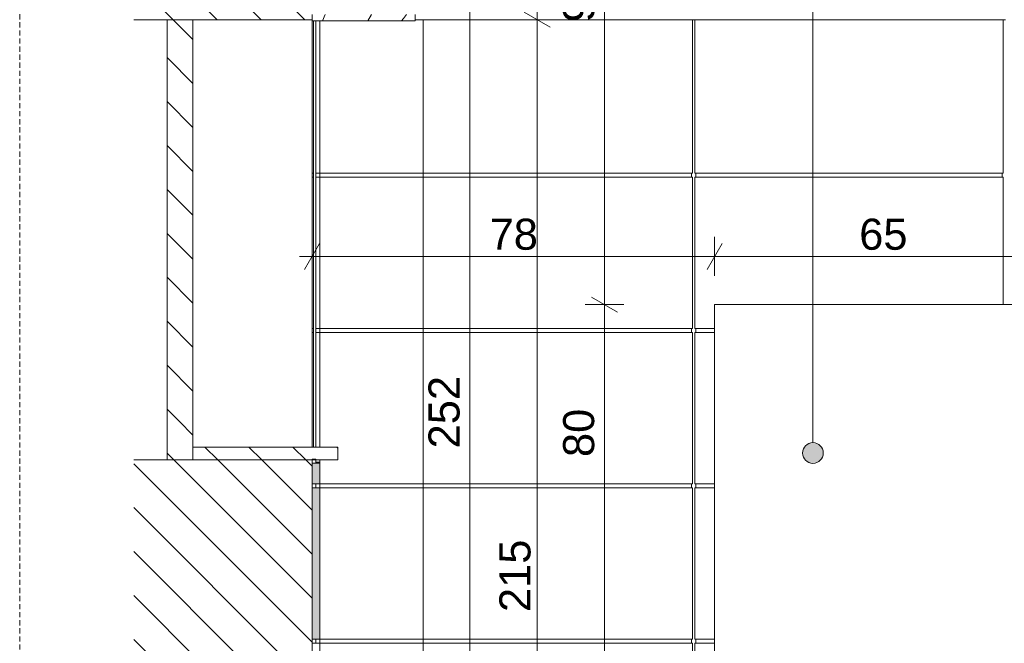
# Model space of a CAD drawing. Extents: x 180 to 5640, y 54 to 2910.
# Tile 4 of 7: x 2479 to 3430, y 1249 to 1851. Entities that reach past the tile are written whole.
import ezdxf
from ezdxf.xclip import XClip

# ---------------------------------------------------------------- set-up
doc = ezdxf.new("R2010")
doc.units = 0
doc.header["$MEASUREMENT"] = 0
doc.header["$XCLIPFRAME"] = 0
doc.linetypes.add('Przerywana długa', pattern=[78, 50, -28])
for name, color, linetype in [('300-W Płytki wnętrza', 7, 'Continuous'), ('320-W Umeblowanie', 7, 'Continuous'), ('332-W Wyposażenie dodatkowe - łazienka', 7, 'Continuous'), ('399-W Wymiary i opisy', 7, 'Continuous'), ('420-K Ściany', 7, 'Continuous'), ('820-G Rysunki Obrazki', 7, 'Continuous'), ('840-G Znaczniki ogólne', 7, 'Continuous')]:
    doc.layers.add(name, color=color, linetype=linetype)
doc.styles.add('STYL_AUTOMATYCZNY_2', font='arial.ttf')
pattern_1 = [(135, (8496.308, 776.434), (21.2132, 21.2132), [])]
pattern_2 = [(45, (8496.31, 776.43), (-88.3883, 88.3883), []), (45, (8478.63, 794.11), (-88.3883, 88.3883), []), (45, (8460.95, 811.79), (-88.3883, 88.3883), [])]

# ---------------------------------------------------------------- blocks, each defined once
blk = doc.blocks.new('*X2')
at = {"layer": '320-W Umeblowanie', "color": 94, "linetype": 'Continuous', "lineweight": 0, "ltscale": 0.5}
for p, q in [((2771.41, 1850.18), (2773.91, 1856.43)), ((2815.11, 1850.18), (2818.77, 1856.43)), ((2849.6, 1852.71), (2852.36, 1856.43)), ((2847.68, 1850.18), (2849.6, 1852.71))]:
    blk.add_line(p, q, dxfattribs=at)
blk = doc.blocks.new('Rysunek_1_2', base_point=(8496.31, 776.43))
at = {"layer": '300-W Płytki wnętrza', "linetype": 'Continuous', "lineweight": 0}
h = blk.add_hatch(dxfattribs=at)
h.set_pattern_fill('Aluminium_0002', color=94, style=0, pattern_type=2)
h.set_pattern_definition(pattern_2)
h.paths.add_polyline_path([(2761.31, 1426.43), (2761.31, 1423.22), (2765.06, 1423.22), (2765.06, 1426.43)])
at = {"layer": '300-W Płytki wnętrza', "linetype": 'Continuous', "lineweight": 0, "true_color": 0xbedebe}
for points in [[(2761.31, 1403.43), (2768.81, 1403.43), (2768.81, 1423.22), (2761.31, 1423.22)], [(2761.31, 1399.43), (2761.31, 1253.43), (2768.81, 1253.43), (2768.81, 1399.43)]]:
    blk.add_hatch(color=9, dxfattribs=at).paths.add_polyline_path(points)
at = {"layer": '300-W Płytki wnętrza', "linetype": 'Continuous', "lineweight": 0}
h = blk.add_hatch(dxfattribs=at)
h.set_pattern_fill('Aluminium_0002', color=94, style=0, pattern_type=2)
h.set_pattern_definition(pattern_2)
h.paths.add_polyline_path([(2761.31, 1403.43), (2761.31, 1399.43), (2765.06, 1399.43), (2765.06, 1403.43)])
h = blk.add_hatch(dxfattribs=at)
h.set_pattern_fill('Aluminium_0002', color=94, style=0, pattern_type=2)
h.set_pattern_definition(pattern_2)
h.paths.add_polyline_path([(2761.31, 1253.43), (2761.31, 1249.43), (2765.06, 1249.43), (2765.06, 1253.43)])
at = {"layer": '420-K Ściany', "linetype": 'Continuous', "lineweight": 13}
h = blk.add_hatch(dxfattribs=at)
h.set_pattern_fill('Ściany_istniejące_0002', color=8, style=0, pattern_type=2)
h.set_pattern_definition(pattern_1)
h.paths.add_polyline_path([(2761.31, 2276.43), (2589.1, 2276.43), (2589.1, 1851.43), (2621.31, 1851.43), (2761.31, 1851.43)])
h = blk.add_hatch(dxfattribs=at)
h.set_pattern_fill('Ściany_istniejące_0002', color=8, style=0, pattern_type=2)
h.set_pattern_definition(pattern_1)
h.paths.add_polyline_path([(2621.31, 1851.43), (2621.31, 1813.93), (2646.31, 1813.93), (2646.31, 1851.43)])
h = blk.add_hatch(dxfattribs=at)
h.set_pattern_fill('Ściany_istniejące_0002', color=8, style=0, pattern_type=2)
h.set_pattern_definition(pattern_1)
h.paths.add_polyline_path([(2621.31, 1813.93), (2621.31, 1463.93), (2646.31, 1463.93), (2646.31, 1813.93)])
h = blk.add_hatch(dxfattribs=at)
h.set_pattern_fill('Ściany_istniejące_0002', color=8, style=0, pattern_type=2)
h.set_pattern_definition(pattern_1)
h.paths.add_polyline_path([(2621.31, 1463.93), (2621.31, 1426.43), (2646.31, 1426.43), (2646.31, 1463.93)])
h = blk.add_hatch(dxfattribs=at)
h.set_pattern_fill('Ściany_istniejące_0002', color=8, style=0, pattern_type=2)
h.set_pattern_definition(pattern_1)
h.paths.add_polyline_path([(2786.31, 1426.43), (2786.31, 1438.93), (2646.31, 1438.93), (2646.31, 1426.43)])
h = blk.add_hatch(dxfattribs=at)
h.set_pattern_fill('Ściany_istniejące_0002', color=8, style=0, pattern_type=2)
h.set_pattern_definition(pattern_1)
h.paths.add_polyline_path([(2761.31, 738.93), (2761.31, 1426.43), (2621.31, 1426.43), (2589.1, 1426.43), (2589.1, 738.93)])
at = {"layer": '820-G Rysunki Obrazki', "linetype": 'Continuous', "lineweight": 13}
blk.add_hatch(color=154, dxfattribs=at).paths.add_polyline_path([(3234.99, 1433.14), (3235.75, 1429.32), (3237.92, 1426.07), (3241.16, 1423.91), (3244.99, 1423.14), (3248.82, 1423.91), (3252.06, 1426.07), (3254.23, 1429.32), (3254.99, 1433.14), (3254.23, 1436.97), (3252.06, 1440.22), (3248.82, 1442.38), (3244.99, 1443.14), (3241.16, 1442.38), (3237.92, 1440.22), (3235.75, 1436.97)])
at = {"layer": '300-W Płytki wnętrza', "color": 94, "linetype": 'Continuous', "lineweight": 0, "ltscale": 0.5}
for p, q in [((2762.56, 1701.43), (2762.56, 1850.18)), ((2765.06, 1701.43), (2765.06, 1850.18)), ((2768.81, 1850.18), (2768.81, 1703.43)), ((2868.46, 1851.43), (2861.04, 1851.43)), ((2868.46, 1703.43), (2868.46, 1851.43)), ((2868.54, 1851.43), (2868.54, 1703.43)), ((3128.79, 1851.43), (2868.54, 1851.43)), ((3128.79, 1851.43), (3130.79, 1851.43)), ((3128.79, 1703.43), (3128.79, 1851.43)), ((3428.79, 1851.43), (3130.79, 1851.43)), ((3130.79, 1851.43), (3130.79, 1703.43)), ((3428.79, 1851.43), (3430.79, 1851.43)), ((3428.79, 1703.43), (3428.79, 1851.43)), ((2761.31, 1703.43), (2762.56, 1703.43)), ((2765.06, 1703.43), (2768.81, 1703.43)), ((2768.73, 1703.43), (2768.73, 1699.43)), ((2768.81, 1703.43), (2868.46, 1703.43)), ((2868.46, 1703.43), (2868.46, 1699.43)), ((2868.46, 1703.43), (2868.54, 1703.43)), ((2868.52, 1703.43), (2868.52, 1699.43)), ((2868.54, 1703.43), (3128.79, 1703.43)), ((3127.79, 1701.43), (3127.79, 1703.43)), ((3130.79, 1703.43), (3428.79, 1703.43)), ((3131.79, 1701.43), (3131.79, 1703.43)), ((3427.79, 1701.43), (3427.79, 1703.43)), ((2761.31, 1699.43), (2762.56, 1699.43)), ((2762.56, 1551.43), (2762.56, 1701.43)), ((2765.06, 1551.43), (2765.06, 1701.43)), ((2765.06, 1699.43), (2768.81, 1699.43)), ((2868.46, 1699.43), (2768.81, 1699.43)), ((2768.81, 1699.43), (2768.81, 1553.43)), ((2868.46, 1553.43), (2868.46, 1699.43)), ((2868.46, 1699.43), (2868.54, 1699.43)), ((3128.79, 1699.43), (2868.54, 1699.43)), ((2868.54, 1699.43), (2868.54, 1553.43)), ((3127.79, 1699.43), (3127.79, 1701.43)), ((3128.79, 1553.43), (3128.79, 1699.43)), ((3428.79, 1699.43), (3130.79, 1699.43)), ((3130.79, 1699.43), (3130.79, 1553.43)), ((3131.79, 1699.43), (3131.79, 1701.43)), ((3427.79, 1699.43), (3427.79, 1701.43)), ((3428.79, 1576.43), (3428.79, 1699.43)), ((2761.31, 1553.43), (2762.56, 1553.43)), ((2762.56, 1438.93), (2762.56, 1551.43)), ((2765.06, 1553.43), (2768.81, 1553.43)), ((2765.06, 1438.93), (2765.06, 1551.43)), ((2768.73, 1553.43), (2768.73, 1549.43)), ((2768.81, 1553.43), (2868.46, 1553.43)), ((2868.46, 1553.43), (2868.46, 1549.43)), ((2868.46, 1553.43), (2868.54, 1553.43)), ((2868.52, 1553.43), (2868.52, 1549.43)), ((2868.54, 1553.43), (3128.79, 1553.43)), ((3127.79, 1551.43), (3127.79, 1553.43)), ((3127.79, 1549.43), (3127.79, 1551.43)), ((3130.79, 1553.43), (3150.06, 1553.43)), ((3131.79, 1551.43), (3131.79, 1553.43)), ((3131.79, 1549.43), (3131.79, 1551.43)), ((2761.31, 1549.43), (2762.56, 1549.43)), ((2765.06, 1549.43), (2768.81, 1549.43)), ((2868.46, 1549.43), (2768.81, 1549.43)), ((2768.81, 1549.43), (2768.81, 1438.93)), ((2868.46, 1403.43), (2868.46, 1549.43)), ((2868.46, 1549.43), (2868.54, 1549.43)), ((2868.54, 1549.43), (2868.54, 1403.43)), ((3128.79, 1549.43), (2868.54, 1549.43)), ((3128.79, 1403.43), (3128.79, 1549.43)), ((3150.06, 1549.43), (3130.79, 1549.43)), ((3130.79, 1549.43), (3130.79, 1403.43)), ((2761.31, 1427.22), (2761.31, 1426.43)), ((2765.06, 1427.22), (2761.31, 1427.22)), ((2765.06, 1427.22), (2765.06, 1423.22)), ((2768.81, 1426.43), (2768.81, 1424.22)), ((2765.06, 1423.22), (2761.31, 1423.22)), ((2765.06, 1424.22), (2768.81, 1424.22)), ((2768.81, 1423.22), (2765.06, 1423.22)), ((2768.81, 1424.22), (2768.81, 1423.22)), ((2768.81, 1423.22), (2768.81, 1403.43)), ((2765.06, 1403.43), (2761.31, 1403.43)), ((2765.06, 1399.43), (2761.31, 1399.43)), ((2765.06, 1403.43), (2765.06, 1399.43)), ((2768.81, 1403.43), (2765.06, 1403.43)), ((2768.81, 1399.43), (2765.06, 1399.43)), ((2768.73, 1403.43), (2768.73, 1399.43)), ((2768.81, 1403.43), (2868.46, 1403.43)), ((2768.81, 1399.43), (2768.81, 1253.43)), ((2868.46, 1399.43), (2768.81, 1399.43)), ((2868.46, 1403.43), (2868.46, 1399.43)), ((2868.46, 1403.43), (2868.54, 1403.43)), ((2868.46, 1253.43), (2868.46, 1399.43)), ((2868.46, 1399.43), (2868.54, 1399.43)), ((2868.52, 1403.43), (2868.52, 1399.43)), ((2868.54, 1403.43), (3128.79, 1403.43)), ((2868.54, 1399.43), (2868.54, 1253.43)), ((3128.79, 1399.43), (2868.54, 1399.43)), ((3127.79, 1401.43), (3127.79, 1403.43)), ((3127.79, 1399.43), (3127.79, 1401.43)), ((3128.79, 1253.43), (3128.79, 1399.43)), ((3130.79, 1403.43), (3150.06, 1403.43)), ((3150.06, 1399.43), (3130.79, 1399.43)), ((3130.79, 1399.43), (3130.79, 1253.43)), ((3131.79, 1401.43), (3131.79, 1403.43)), ((3131.79, 1399.43), (3131.79, 1401.43)), ((2765.06, 1253.43), (2761.31, 1253.43)), ((2765.06, 1249.43), (2761.31, 1249.43)), ((2765.06, 1253.43), (2765.06, 1249.43)), ((2768.81, 1253.43), (2765.06, 1253.43)), ((2768.81, 1249.43), (2765.06, 1249.43)), ((2768.73, 1253.43), (2768.73, 1249.43)), ((2768.81, 1253.43), (2868.46, 1253.43)), ((2768.81, 1249.43), (2768.81, 1103.43)), ((2868.46, 1249.43), (2768.81, 1249.43)), ((2868.46, 1253.43), (2868.46, 1249.43)), ((2868.46, 1253.43), (2868.54, 1253.43)), ((2868.46, 1103.43), (2868.46, 1249.43)), ((2868.46, 1249.43), (2868.54, 1249.43)), ((2868.52, 1253.43), (2868.52, 1249.43)), ((2868.54, 1253.43), (3128.79, 1253.43)), ((3128.79, 1249.43), (2868.54, 1249.43)), ((2868.54, 1249.43), (2868.54, 1103.43)), ((3127.79, 1251.43), (3127.79, 1253.43)), ((3127.79, 1249.43), (3127.79, 1251.43)), ((3128.79, 1224.07), (3128.79, 1249.43)), ((3130.79, 1253.43), (3150.06, 1253.43)), ((3150.06, 1249.43), (3130.79, 1249.43)), ((3130.79, 1249.43), (3130.79, 1224.07)), ((3131.79, 1251.43), (3131.79, 1253.43)), ((3131.79, 1249.43), (3131.79, 1251.43))]:
    blk.add_line(p, q, dxfattribs=at)
at = {"layer": '320-W Umeblowanie', "color": 94, "linetype": 'Continuous', "lineweight": 0, "ltscale": 0.5}
for p, q in [((2861.04, 1856.43), (2861.04, 1850.18)), ((2761.31, 1851.43), (2761.31, 1850.18)), ((2861.04, 1850.18), (2761.31, 1850.18))]:
    blk.add_line(p, q, dxfattribs=at)
at = {"layer": '332-W Wyposażenie dodatkowe - łazienka', "color": 150, "linetype": 'Continuous', "lineweight": 5, "ltscale": 0.5}
for p, q in [((3150.06, 1176.43), (3150.06, 1576.43)), ((3150.06, 1576.43), (3475.06, 1576.43))]:
    blk.add_line(p, q, dxfattribs=at)
at = {"layer": '399-W Wymiary i opisy', "color": 154, "linetype": 'Continuous', "lineweight": 13, "ltscale": 0.5}
for p, q in [((2913.66, 776.43), (2913.66, 2036.43)), ((2978.66, 1851.43), (2978.66, 2036.43)), ((3043.66, 1576.43), (3043.66, 2036.43)), ((2966.16, 1858.65), (2991.16, 1844.22)), ((2997.41, 1851.43), (2959.91, 1851.43)), ((2978.66, 776.43), (2978.66, 1851.43)), ((2768.53, 1635.43), (2754.09, 1610.43)), ((2761.31, 1604.18), (2761.31, 1641.68)), ((3157.28, 1635.43), (3142.84, 1610.43)), ((3150.06, 1604.18), (3150.06, 1641.68)), ((2749.08, 1622.93), (2761.31, 1622.93)), ((2761.31, 1622.93), (3150.06, 1622.93)), ((3150.06, 1622.93), (3475.06, 1622.93)), ((3031.16, 1583.65), (3056.16, 1569.22)), ((3062.41, 1576.43), (3024.91, 1576.43)), ((3043.66, 1176.43), (3043.66, 1576.43))]:
    blk.add_line(p, q, dxfattribs=at)
at = {"layer": '420-K Ściany', "color": 7, "linetype": 'Continuous', "lineweight": 13, "ltscale": 0.5}
for p, q in [((2761.31, 1856.43), (2761.31, 1851.43)), ((2761.31, 1850.18), (2761.31, 1438.93)), ((2786.31, 1438.93), (2646.31, 1438.93)), ((2786.31, 1438.93), (2786.31, 1426.43)), ((2786.31, 1426.43), (2761.31, 1426.43))]:
    blk.add_line(p, q, dxfattribs=at)
at = {"layer": '420-K Ściany', "color": 7, "linetype": 'Continuous', "lineweight": 13, "ltscale": 0.5, "flags": 128}
for points in [[(2761.31, 1851.43), (2646.31, 1851.43), (2621.31, 1851.43), (2589.1, 1851.43)], [(2621.31, 1851.43), (2621.31, 1813.93), (2621.31, 1463.93), (2621.31, 1426.43)], [(2646.31, 1851.43), (2646.31, 1813.93), (2646.31, 1463.93), (2646.31, 1438.93), (2646.31, 1426.43)], [(2761.31, 1426.43), (2646.31, 1426.43), (2621.31, 1426.43), (2589.1, 1426.43)], [(2761.31, 1426.43), (2761.31, 1423.22), (2761.31, 1403.43), (2761.31, 1399.43), (2761.31, 1253.43), (2761.31, 1249.43), (2761.31, 1103.43), (2761.31, 1099.43), (2761.31, 953.43), (2761.31, 949.43), (2761.31, 803.43), (2761.31, 799.43), (2761.31, 776.43), (2761.31, 766.43), (2761.31, 763.93), (2761.31, 748.93)]]:
    blk.add_lwpolyline(points, dxfattribs=at)
at = {"layer": '820-G Rysunki Obrazki', "color": 154, "linetype": 'Continuous', "lineweight": 13, "ltscale": 0.5}
blk.add_line((3244.99, 1443.14), (3244.99, 2369.05), dxfattribs=at)
blk.add_circle((3244.99, 1433.14), 10, dxfattribs=at)
at = {"color": 7, "linetype": 'Continuous', "lineweight": 13, "ltscale": 0.5}
blk.add_blockref('*X2', (0, 0), dxfattribs=at)
at = {"layer": '399-W Wymiary i opisy', "color": 154, "linetype": 'Continuous', "lineweight": 13, "char_height": 30, "attachment_point": 7, "rotation": 90, "style": 'STYL_AUTOMATYCZNY_2'}
for s, insert, width in [('\\A1;{\\pql;\\fArial|b0|i0|c238|p0;\\W1.000000;92}', (3034.16, 1849.03), 45.7635), ('\\A1;{\\pql;\\fArial|b0|i0|c238|p0;\\W1.000000;252}', (2904.16, 1437.59), 68.6451), ('\\A1;{\\pql;\\fArial|b0|i0|c238|p0;\\W1.000000;80}', (3034.16, 1429.24), 45.7635), ('\\A1;{\\pql;\\fArial|b0|i0|c238|p0;\\W1.000000;215}', (2972.66, 1279.61), 68.6451)]:
    blk.add_mtext(s, dxfattribs=dict(at, insert=insert, width=width))
at = {"layer": '399-W Wymiary i opisy', "color": 154, "linetype": 'Continuous', "lineweight": 13, "char_height": 30, "width": 45.7635, "attachment_point": 7, "style": 'STYL_AUTOMATYCZNY_2'}
for s, insert in [('\\A1;{\\pql;\\fArial|b0|i0|c238|p0;\\W1.000000;78}', (2932.8, 1628.93)), ('\\A1;{\\pql;\\fArial|b0|i0|c238|p0;\\W1.000000;65}', (3289.68, 1628.93))]:
    blk.add_mtext(s, dxfattribs=dict(at, insert=insert))

msp = doc.modelspace()

# ---------------------------------------------------------------- linework, layer by layer
at = {"layer": '840-G Znaczniki ogólne', "color": 8, "linetype": 'Przerywana długa', "lineweight": 13, "ltscale": 0.1}
msp.add_lwpolyline([(2478.99, 2720.8), (4664.31, 2720.8), (4664.31, 205.96), (2478.99, 205.96)], close=True, dxfattribs=at)

# ---------------------------------------------------------------- block references
at = {"layer": '820-G Rysunki Obrazki', "color": 7, "linetype": 'Continuous', "lineweight": 13, "ltscale": 0.1}
ref = msp.add_blockref('Rysunek_1_2', (8496.31, 776.43), dxfattribs=at)
XClip(ref).set_block_clipping_path([(2533.0658786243, 205.9574740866), (4677.1440228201, 2720.7959230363)])

doc.saveas('drawing.dxf')
